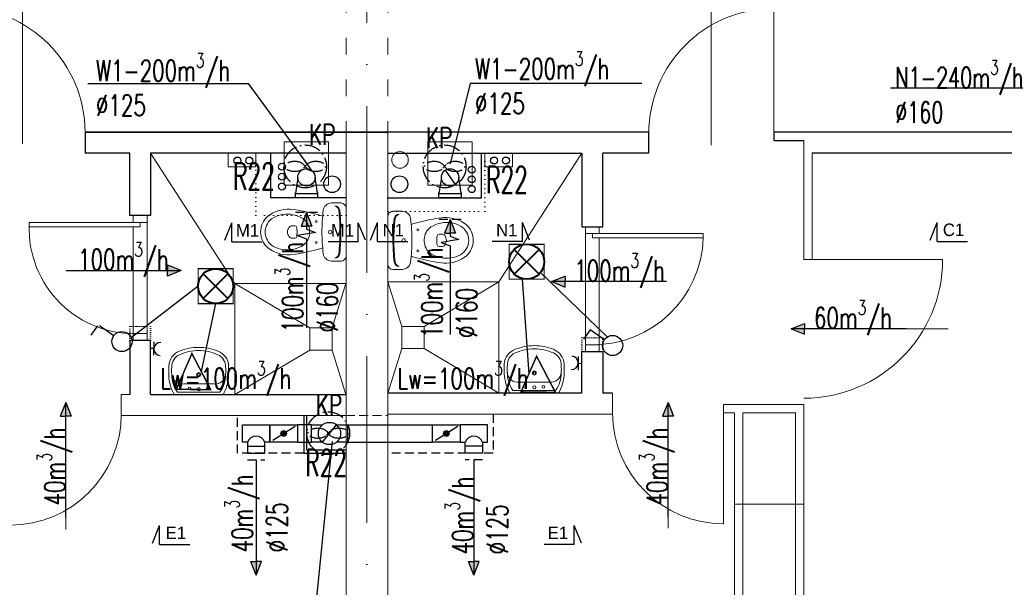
# Model space of a CAD drawing. Header units: millimetres. Extents: x -6513 to 30474, y -6915 to 65597.
# Tile 64 of 256: x -1902 to -1192, y 10007 to 10416. Entities that reach past the tile are written whole.
import ezdxf
from ezdxf.enums import TextEntityAlignment as Align

# ---------------------------------------------------------------- set-up
doc = ezdxf.new("R2010")
doc.units = ezdxf.units.MM
for name, pattern in [('ACAD_ISO03W100', [30, 12, -18]), ('ACAD_ISO10W100', [18, 12, -3, 0, -3]), ('DASHED', [19.05, 12.7, -6.35]), ('DOT', [6.35, 0, -6.35])]:
    doc.linetypes.add(name, pattern=pattern)
doc.layers.get('0').update_dxf_attribs({"color": 8})
for name, color, linetype in [('A200_General07', 8, 'Continuous'), ('A200_General08', 8, 'Continuous'), ('A270_text04', 8, 'Continuous'), ('A_obudowy', 8, 'Continuous'), ('DB_inst_pomocn', 8, 'Continuous')]:
    doc.layers.add(name, color=color, linetype=linetype)
for name, color, linetype, lineweight in [('A_cienka', 8, 'Continuous', 5), ('A_linia przekroj', 8, 'Continuous', 25), ('A_osie', 8, 'ACAD_ISO10W100', 5), ('A_przerywana', 8, 'ACAD_ISO03W100', 5), ('A_widok', 8, 'Continuous', 13), ('cieńkie', 8, 'Continuous', 9), ('DB-WM-nawiew-opis', 8, 'Continuous', 25), ('DB-WM-nawiew-opis-odnośnik', 8, 'Continuous', 30), ('DB-WM-wywiew-opis', 8, 'Continuous', 25), ('DB-WM-wywiew-opis-odnośnik', 8, 'Continuous', 30), ('DB_WM_nawiew', 8, 'Continuous', 30), ('DB_WM_wywiew', 8, 'Continuous', 30), ('DB_WM_ścianka nowa', 8, 'Continuous', 25), ('E_gniazda wtykowe', 1, 'Continuous', 30), ('E_oświetlenie', 1, 'Continuous', 30), ('E_technologia', 1, 'ACAD_ISO10W100', 30), ('noew ściany archwig', 8, 'Continuous', 9), ('snitarne archwig nowe', 8, 'Continuous', 9), ('Stolarka ARCHWIG', 8, 'Continuous', 5), ('widokowe ARCHWIG', 8, 'Continuous', 5), ('wyburzenia', 8, 'DOT', 20), ('Ściany ARCHWIG', 8, 'Continuous', 30)]:
    doc.layers.add(name, color=color, linetype=linetype, lineweight=lineweight)
doc.styles.add('BRH', font='txt')
doc.styles.add('SIMPLEXD', font='SIMPLEX.SHX', dxfattribs={"width": 0.6})
doc.styles.get("Standard").update_dxf_attribs({"font": 'txt.shx', "width": 0.9})

# ---------------------------------------------------------------- blocks, each defined once
blk = doc.blocks.new('drzwi schem')
at = {"color": 252}
blk.add_line((0, 0), (0, 1), dxfattribs=at)
at = {"color": 252, "ltscale": 10}
blk.add_line((0.5, -0.0928), (0.5, 1.0398), dxfattribs=at)
at = {"color": 252}
blk.add_arc((0, 0), 1, 0, 90, dxfattribs=at)
blk = doc.blocks.new('klop oli 2')
at = {"layer": 'snitarne archwig nowe', "color": 252}
for p, q in [((0, 17.18), (0, 0)), ((3.76, 20.94), (10.5, 20.94)), ((0, -17.18), (0, 0)), ((3.76, 0), (3.76, 1.04)), ((3.76, 0), (3.76, -1.04)), ((38.87, 4.52), (36.98, 4.52)), ((38.87, -4.52), (36.98, -4.52)), ((3.76, -20.94), (10.5, -20.94))]:
    blk.add_line(p, q, dxfattribs=at)
for centre, radius in [((21.65, 7.53), 0.706), ((11.48, 0), 1.27), ((11.48, 0), 1.27), ((21.65, -7.53), 0.706)]:
    blk.add_circle(centre, radius, dxfattribs=at)
for centre, radius, start, end in [((3.76, 17.18), 3.76, 90, 180), ((144.94, 0), 141.18, 173.72811, 180), ((144.94, 0), 140.52, 173.66945, 180), ((8.35, 15.01), 3.76, 90, 173.72811), ((9.02, 15.07), 3.76, 100.24284, 173.78586), ((10.5, 14.92), 6.02, 6.79305, 90), ((-114.73, 0), 132.14, 0, 6.79305), ((79.96, -215.17), 235.29, 101.57439, 105.54399), ((44.77, -39.84), 56.47, 94.3794, 102.29067), ((41.45, -7.98), 24.47, 51.28687, 92.30283), ((37.27, 0.66), 10.88, 117.40268, 173.75809), ((43.09, -10.57), 23.53, 101.61952, 117.40268), ((42.45, -7.44), 20.33, 60.88385, 101.61952), ((46.59, 0), 11.82, 0, 60.88385), ((46.59, 0), 15.06, 0, 47.56377), ((144.94, 0), 141.18, 180, 186.27189), ((144.94, 0), 140.52, 180, 186.33055), ((-114.73, 0), 132.14, 353.20695, 0), ((43.29, 0), 16.94, 173.75809, 180), ((43.29, 0), 16.94, 180, 186.24191), ((63.62, 0), 28.24, 173.35084, 180), ((63.62, 0), 28.24, 180, 186.64916), ((36.98, 3.11), 1.41, 90, 173.35084), ((38.87, 1.69), 2.82, 36.8699, 90), ((36.61, 0), 5.65, 0, 36.8699), ((36.61, 0), 5.65, 323.1301, 0), ((46.59, 0), 11.82, 299.11615, 0), ((46.59, 0), 15.06, 312.43623, 0), ((37.27, -0.66), 10.88, 186.24191, 242.59732), ((36.98, -3.11), 1.41, 186.64916, 270), ((38.87, -1.69), 2.82, 270, 323.1301), ((79.96, 215.17), 235.29, 254.45601, 258.42561), ((43.09, 10.57), 23.53, 242.59732, 258.38048), ((42.45, 7.44), 20.33, 258.38048, 299.11615), ((41.45, 7.98), 24.47, 267.69717, 308.71313), ((3.76, -17.18), 3.76, 180, 270), ((8.35, -15.01), 3.76, 186.27189, 270), ((9.02, -15.07), 3.76, 186.21414, 259.75716), ((10.5, -14.92), 6.02, 270, 353.20695), ((44.77, 39.84), 56.47, 257.70933, 265.6206)]:
    blk.add_arc(centre, radius, start, end, dxfattribs=at)
blk = doc.blocks.new('umywalka oli2')
at = {"layer": 'snitarne archwig nowe', "color": 252}
for p, q in [((20.94, 21.61), (13.75, 21.61)), ((0, 17.55), (0, 0)), ((1.97, 15.36), (1.97, 0)), ((7.88, 0.01), (7.88, 10.82)), ((0, 0), (0, -17.55)), ((1.97, 0), (1.97, -15.36)), ((7.88, -10.8), (7.88, 0.01)), ((13.75, -21.61), (20.94, -21.61))]:
    blk.add_line(p, q, dxfattribs=at)
for centre, radius in [((4.5, 6.61), 0.994), ((4.1, 0.01), 1.11), ((14.5, 0.01), 1.48), ((14.5, 0.01), 0.946), ((4.5, -6.61), 0.994)]:
    blk.add_circle(centre, radius, dxfattribs=at)
for centre, radius, start, end in [((15.57, -9.87), 31.53, 93.3155, 119.59315), ((20.18, 9.48), 12.16, 20.9395, 86.42872), ((14.19, -1.15), 20.54, 88.58475, 126.50084), ((15.27, 11.96), 7.48, 91.70233, 188.82916), ((17.34, -1.9), 21.45, 82.90633, 97.09367), ((20.43, 10.2), 9.2, 23.19859, 92.74682), ((-1.18, -0.01), 33.1, 360, 24.69875), ((-3.23, -0.01), 37.42, 360, 21.68962), ((-1.18, 0.01), 33.1, 335.30125, 0), ((-3.23, 0.01), 37.42, 338.31038, 0), ((15.27, -11.95), 7.48, 171.17084, 268.29767), ((20.43, -10.2), 9.2, 267.25318, 336.80141), ((20.18, -9.48), 12.16, 273.57128, 339.0605), ((15.57, 9.87), 31.53, 240.40685, 266.6845), ((14.19, 1.15), 20.54, 233.49916, 271.41525), ((17.34, 1.9), 21.45, 262.90633, 277.09367)]:
    blk.add_arc(centre, radius, start, end, dxfattribs=at)
blk = doc.blocks.new('A$C2355049C')
at = {"layer": 'DB-WM-nawiew-opis-odnośnik'}
h = blk.add_hatch(color=256, dxfattribs=at)
h.paths.add_polyline_path([(0, -9.82), (3.94, -9.82), (0, 0)])
h.paths.add_polyline_path([(0, 0), (-3.94, -9.82), (0, -9.82)])
at = {"layer": 'DB-WM-nawiew-opis-odnośnik', "flags": 128}
for points in [[(0, 0), (-3.94, -9.82), (0, -9.82)], [(0, -82.94), (0, 0)], [(0, 0), (3.94, -9.82), (0, -9.82)]]:
    blk.add_lwpolyline(points, dxfattribs=at)
blk = doc.blocks.new('A$C620C4C60')
at = {"layer": 'DB-WM-wywiew-opis-odnośnik'}
h = blk.add_hatch(color=256, dxfattribs=at)
h.paths.add_polyline_path([(0, 0), (9.82, 3.94), (9.82, 0)])
h.paths.add_polyline_path([(9.82, 0), (9.82, -3.94), (0, 0)])
at = {"layer": 'DB-WM-wywiew-opis-odnośnik', "flags": 128}
for points in [[(0, 0), (9.82, 3.94), (9.82, 0)], [(0, 0), (12.06, 0)], [(0, 0), (9.82, -3.94), (9.82, 0)], [(12.06, 0), (14.37, -6.46), (16.61, 6.4), (18.93, 0)], [(18.93, 0), (82.94, 0)]]:
    blk.add_lwpolyline(points, dxfattribs=at)
blk = doc.blocks.new('Sect Mk right')
at = {"layer": 'A200_General07', "color": 1}
for p, q in [((0.29, 7.48), (3.92, 6.01)), ((0, 6.01), (0, -0.21)), ((0, 6.01), (3.92, 6.01))]:
    blk.add_line(p, q, dxfattribs=at)
at = {"layer": 'A270_text04', "color": 0, "style": 'BRH'}
blk.add_attdef('-', text='', height=4.51, dxfattribs=at).set_placement((1.77, 1.49), align=Align.MIDDLE)
blk = doc.blocks.new('gw1')
at = {"layer": 'E_gniazda wtykowe'}
for p, q in [((99083.82, 55839.28), (99080.13, 55839.28)), ((99083.83, 55833.13), (99083.83, 55845.45))]:
    blk.add_line(p, q, dxfattribs=at)
blk.add_arc((99089.81, 55839.05), 6.04, 87.79577, 267.79577, dxfattribs=at)
blk = doc.blocks.new('raster')
at = {"layer": 'E_oświetlenie', "lineweight": 40}
for p, q in [((-21.2, 21.2), (21.2, -21.2)), ((21.2, 21.2), (-21.2, -21.2))]:
    blk.add_line(p, q, dxfattribs=at)
at = {"layer": 'E_oświetlenie', "const_width": 2}
blk.add_lwpolyline([(-30, -30), (30, -30), (30, 30), (-30, 30)], close=True, dxfattribs=at)
at = {"layer": 'E_oświetlenie', "lineweight": 40}
blk.add_circle((0, 0), 30, dxfattribs=at)

msp = doc.modelspace()

# ---------------------------------------------------------------- hatches: boundary and pattern name
at = {"layer": 'DB_WM_nawiew'}
h = msp.add_hatch(color=256, dxfattribs=at)
edge = h.paths.add_edge_path()
edge.add_arc((-1711.446, 10118.092), 2, 0, 360)
h = msp.add_hatch(color=256, dxfattribs=at)
edge = h.paths.add_edge_path()
edge.add_arc((-1594.235, 10118.092), 2, 0, 360)

# ---------------------------------------------------------------- linework, layer by layer
at = {"layer": 'A_cienka'}
msp.add_line((-1336.446, 10067.23), (-1386.446, 10067.23), dxfattribs=at)
at = {"layer": 'A_linia przekroj'}
for p, q in [((-1854.661, 10335.092), (-1636.446, 10335.092)), ((-1854.661, 10335.092), (-1854.661, 10320.092)), ((-1448.216, 10335.092), (-1854.661, 10335.092)), ((-1448.216, 10320.092), (-1448.216, 10335.092)), ((-1066.446, 10335.092), (-1358.232, 10335.092)), ((-1358.232, 10335.092), (-1358.232, 10329.092)), ((-1358.232, 10329.092), (-1336.446, 10329.092)), ((-1822.446, 10320.092), (-1854.661, 10320.092)), ((-1448.216, 10320.092), (-1481.446, 10320.092)), ((-1096.446, 10320.092), (-1330.446, 10320.092)), ((-1474.353, 10147.092), (-1481.446, 10147.092))]:
    msp.add_line(p, q, dxfattribs=at)
at = {"layer": 'A_obudowy', "linetype": 'ByBlock'}
for p, q in [((-1697.052, 10131.092), (-1697.052, 10103.892)), ((-1695.052, 10131.092), (-1695.052, 10106.392)), ((-1697.052, 10103.892), (-1666.446, 10103.892)), ((-1695.052, 10106.392), (-1666.446, 10106.392))]:
    msp.add_line(p, q, dxfattribs=at)
at = {"layer": 'A_obudowy', "linetype": 'DASHED', "ltscale": 0.5}
for points in [[(-1697.052, 10103.892), (-1744.752, 10103.892), (-1744.752, 10131.092)], [(-1560.535, 10132.092), (-1560.535, 10103.892), (-1636.446, 10103.892)]]:
    msp.add_lwpolyline(points, dxfattribs=at)
at = {"layer": 'A_osie', "ltscale": 10}
msp.add_line((-1651.446, 9693.649), (-1651.446, 11445.708), dxfattribs=at)
at = {"layer": 'A_przerywana'}
for p, q in [((-1666.446, 10523.092), (-1666.446, 10335.092)), ((-1636.446, 10523.092), (-1636.446, 10335.092))]:
    msp.add_line(p, q, dxfattribs=at)
at = {"layer": 'A_przerywana', "color": 252}
for p, q in [((-1666.446, 10523.092), (-1666.446, 10335.092)), ((-1666.446, 10523.092), (-1666.446, 10335.092)), ((-1636.446, 10523.092), (-1636.446, 10335.092)), ((-1636.446, 10523.092), (-1636.446, 10335.092))]:
    msp.add_line(p, q, dxfattribs=at)
at = {"layer": 'A_przerywana', "linetype": 'DASHED', "ltscale": 0.5}
msp.add_line((-1666.453, 10131.092), (-1636.446, 10131.092), dxfattribs=at)
at = {"layer": 'A_widok', "ltscale": 5}
for p, q in [((-1666.446, 10335.092), (-1666.446, 10066.305)), ((-1636.446, 10335.092), (-1636.446, 10066.557)), ((-1336.446, 10329.092), (-1336.446, 10243.518)), ((-1330.446, 10320.092), (-1330.446, 10243.518)), ((-1336.446, 10243.518), (-1330.446, 10243.518)), ((-1666.446, 9709.092), (-1666.446, 10215.092)), ((-1636.446, 9709.092), (-1636.446, 10215.092)), ((-1828.546, 10131.092), (-1828.54, 10146.092)), ((-1828.54, 10146.092), (-1822.446, 10146.092)), ((-1474.353, 10132.092), (-1474.353, 10147.092)), ((-1336.446, 10138.934), (-1394.353, 10138.934)), ((-1394.353, 10138.934), (-1394.353, 10132.934)), ((-1336.446, 9733.934), (-1336.446, 10138.934)), ((-1828.546, 10131.092), (-1666.453, 10131.092)), ((-1474.353, 10132.092), (-1636.446, 10132.092)), ((-1386.446, 10132.934), (-1394.353, 10132.934)), ((-1386.446, 9733.934), (-1386.446, 10132.934)), ((-1380.446, 9733.934), (-1380.446, 10132.934)), ((-1342.446, 10132.934), (-1380.446, 10132.934)), ((-1342.446, 9733.934), (-1342.446, 10132.934))]:
    msp.add_line(p, q, dxfattribs=at)
at = {"layer": 'cieńkie'}
for p, q in [((-1711.033, 10297.092), (-1711.033, 10328.092)), ((-1711.033, 10328.092), (-1679.033, 10328.092)), ((-1708.533, 10328.092), (-1681.533, 10328.092)), ((-1679.033, 10328.092), (-1679.033, 10297.092)), ((-1679.033, 10328.092), (-1679.033, 10297.092)), ((-1607.541, 10297.092), (-1607.541, 10328.092)), ((-1607.541, 10328.092), (-1575.541, 10328.092)), ((-1605.041, 10328.092), (-1578.041, 10328.092)), ((-1575.541, 10328.092), (-1575.541, 10297.092)), ((-1679.033, 10297.092), (-1679.033, 10311.092)), ((-1679.033, 10297.092), (-1679.033, 10311.092)), ((-1575.541, 10297.092), (-1575.541, 10311.092)), ((-1711.033, 10297.092), (-1697.033, 10297.092)), ((-1679.033, 10297.092), (-1711.033, 10297.092)), ((-1679.033, 10297.092), (-1711.033, 10297.092)), ((-1702.033, 10297.092), (-1688.033, 10297.092)), ((-1702.033, 10297.092), (-1688.033, 10297.092)), ((-1607.541, 10297.092), (-1593.541, 10297.092)), ((-1575.541, 10297.092), (-1607.541, 10297.092)), ((-1575.541, 10297.092), (-1607.541, 10297.092)), ((-1598.541, 10297.092), (-1584.541, 10297.092)), ((-1598.541, 10297.092), (-1584.541, 10297.092))]:
    msp.add_line(p, q, dxfattribs=at)
msp.add_circle((-1627.605, 10315.159), 6, dxfattribs=at)
at = {"layer": 'DB-WM-nawiew-opis'}
for points in [[(-1273.988, 10367.157), (-1119.295, 10367.157), (-1113.518, 10312.466)], [(-1843.988, 9983.121), (-1689.295, 9983.121), (-1676.363, 10112.251)]]:
    msp.add_lwpolyline(points, dxfattribs=at)
at = {"layer": 'DB-WM-wywiew-opis'}
for points in [[(-1852.674, 10370.344), (-1737.126, 10370.344), (-1694.878, 10312.464)], [(-1453.292, 10370.344), (-1576.99, 10370.344), (-1591.385, 10312.464)]]:
    msp.add_lwpolyline(points, dxfattribs=at)
at = {"layer": 'DB_inst_pomocn'}
for centre, radius in [((-1712.741, 10310.238), 2.5), ((-1575.852, 10308.134), 2.5), ((-1712.741, 10303.067), 2.5), ((-1676.575, 10297.706), 6), ((-1628.069, 10297.706), 6), ((-1575.852, 10301.155), 2.5), ((-1575.852, 10301.149), 2.5), ((-1712.741, 10296.011), 2.5), ((-1575.852, 10294.099), 2.5)]:
    msp.add_circle(centre, radius, dxfattribs=at)
at = {"layer": 'DB_WM_nawiew'}
for points in [[(-1741.146, 10124.342), (-1721.446, 10124.342), (-1721.446, 10111.842), (-1725.046, 10111.842)], [(-1737.546, 10111.842), (-1741.146, 10111.842), (-1741.146, 10124.342)], [(-1701.446, 10111.842), (-1721.446, 10111.842), (-1721.446, 10124.342), (-1701.446, 10124.342)], [(-1703.218, 10123.235), (-1719.339, 10113.159)], [(-1691.446, 10124.342), (-1701.446, 10124.342), (-1701.446, 10111.842), (-1691.446, 10111.842)], [(-1683.44, 10111.842), (-1691.446, 10111.842), (-1691.446, 10124.342)], [(-1691.446, 10124.342), (-1683.44, 10124.342)], [(-1683.44, 10111.842), (-1673.453, 10124.342)], [(-1673.453, 10124.342), (-1665.446, 10124.342), (-1665.446, 10111.842), (-1673.453, 10111.842)], [(-1665.446, 10124.342), (-1604.235, 10124.342)], [(-1584.235, 10111.842), (-1604.235, 10111.842), (-1604.235, 10124.342), (-1584.235, 10124.342)], [(-1586.006, 10123.235), (-1602.128, 10113.159)], [(-1564.535, 10124.342), (-1584.235, 10124.342), (-1584.235, 10111.842), (-1580.635, 10111.842)], [(-1568.135, 10111.842), (-1564.535, 10111.842), (-1564.535, 10124.342)], [(-1737.546, 10111.842), (-1737.546, 10109.092), (-1725.046, 10109.092), (-1725.046, 10111.842)], [(-1737.546, 10109.092), (-1737.546, 10103.892), (-1725.046, 10103.892), (-1725.046, 10109.092)], [(-1665.446, 10111.842), (-1604.235, 10111.842)], [(-1568.135, 10111.842), (-1568.135, 10109.092), (-1580.635, 10109.092), (-1580.635, 10111.842)], [(-1568.135, 10109.092), (-1568.135, 10103.892), (-1580.635, 10103.892), (-1580.635, 10109.092)]]:
    msp.add_lwpolyline(points, dxfattribs=at)
at = {"layer": 'DB_WM_nawiew', "linetype": 'DASHED', "ltscale": 0.5}
for points in [[(-1737.546, 10099.092), (-1725.046, 10099.092)], [(-1568.135, 10099.092), (-1580.635, 10099.092)]]:
    msp.add_lwpolyline(points, dxfattribs=at)
at = {"layer": 'DB_WM_nawiew'}
for centre in [(-1711.446, 10118.092), (-1594.235, 10118.092)]:
    msp.add_circle(centre, 2, dxfattribs=at)
for centre in [(-1731.296, 10109.612), (-1574.385, 10109.612)]:
    msp.add_arc(centre, 6.636, 19.636833, 160.363167, dxfattribs=at)
at = {"layer": 'DB_WM_wywiew'}
for points in [[(-1698.623, 10317.708), (-1691.443, 10307.476)], [(-1595.131, 10307.708), (-1587.951, 10297.476)], [(-1701.283, 10302.592), (-1703.033, 10291.092), (-1687.033, 10291.092), (-1688.783, 10302.592)], [(-1597.791, 10302.592), (-1599.541, 10291.092), (-1583.541, 10291.092), (-1585.291, 10302.592)], [(-1687.033, 10291.792), (-1687.033, 10287.792), (-1703.033, 10287.792), (-1703.033, 10291.792)], [(-1583.541, 10291.792), (-1583.541, 10287.792), (-1599.541, 10287.792), (-1599.541, 10291.792)]]:
    msp.add_lwpolyline(points, dxfattribs=at)
at = {"layer": 'DB_WM_wywiew', "linetype": 'DASHED', "ltscale": 0.5}
for points in [[(-1687.033, 10277.248), (-1703.033, 10277.248)], [(-1583.541, 10272.248), (-1599.541, 10272.248)]]:
    msp.add_lwpolyline(points, dxfattribs=at)
at = {"layer": 'DB_WM_wywiew', "color": 1}
for centre in [(-1695.033, 10302.592), (-1591.541, 10302.592)]:
    msp.add_circle(centre, 6.25, dxfattribs=at)
at = {"layer": 'DB_WM_wywiew', "color": 240}
msp.add_circle((-1678.446, 10118.092), 8, dxfattribs=at)
at = {"layer": 'DB_WM_ścianka nowa'}
for points in [[(-1666.758, 10287.792), (-1720.758, 10287.792), (-1720.758, 10320.348)], [(-1636.758, 10287.792), (-1568.758, 10287.792), (-1568.758, 10320.348)]]:
    msp.add_lwpolyline(points, dxfattribs=at)
at = {"layer": 'E_oświetlenie'}
for p, q in [((-1539.631, 10229.228), (-1534.762, 10160.952)), ((-1526.698, 10234.51), (-1478.23, 10187.627)), ((-1773.115, 10224.236), (-1821.299, 10186.974)), ((-1760.515, 10211.636), (-1770.843, 10162.663)), ((-1845.695, 10195.603), (-1850.396, 10188.827)), ((-1834.01, 10188.463), (-1844.302, 10195.603)), ((-1490.573, 10192.792), (-1495.274, 10186.016)), ((-1480.281, 10185.652), (-1490.573, 10192.792)), ((-1777.613, 10175.689), (-1788.856, 10149.992)), ((-1777.613, 10175.689), (-1764.073, 10149.636)), ((-1529.141, 10173.801), (-1540.384, 10148.104)), ((-1529.141, 10173.801), (-1515.601, 10147.748)), ((-1788.856, 10149.992), (-1764.073, 10149.636)), ((-1540.384, 10148.104), (-1515.601, 10147.748))]:
    msp.add_line(p, q, dxfattribs=at)
at = {"layer": 'E_oświetlenie', "const_width": 1.05}
for points in [[(-1764.073, 10149.636), (-1777.613, 10175.689), (-1788.856, 10149.992)], [(-1515.601, 10147.748), (-1529.141, 10173.801), (-1540.384, 10148.104)]]:
    msp.add_lwpolyline(points, close=True, dxfattribs=at)
at = {"layer": 'E_oświetlenie'}
for centre in [(-1828.052, 10184.329), (-1474.322, 10181.518)]:
    msp.add_circle(centre, 7.252, dxfattribs=at)
at = {"layer": 'E_technologia'}
for p, q in [((-1697.17, 10311.903), (-1694.765, 10309.124)), ((-1694.765, 10311.903), (-1697.17, 10309.124)), ((-1596.643, 10311.903), (-1594.239, 10309.124)), ((-1594.239, 10311.903), (-1596.643, 10309.124)), ((-1680.579, 10119.721), (-1678.175, 10116.942)), ((-1678.175, 10119.721), (-1680.579, 10116.942))]:
    msp.add_line(p, q, dxfattribs=at)
for centre in [(-1695.967, 10310.514), (-1595.441, 10310.514), (-1679.377, 10118.331)]:
    msp.add_circle(centre, 15.427, dxfattribs=at)
for centre, start_param, end_param in [((-1703.594, 10310.514), 3.5498657, 9.0165049), ((-1688.341, 10310.514), 0.408273, 5.8749123), ((-1603.068, 10310.514), 3.5498657, 9.0165049), ((-1587.814, 10310.514), 0.408273, 5.8749123), ((-1687.004, 10118.331), 3.5498657, 9.0165049), ((-1671.75, 10118.331), 0.408273, 5.8749123)]:
    msp.add_ellipse(centre, major_axis=(-7, 0), ratio=0.5, start_param=start_param, end_param=end_param, dxfattribs=at)
at = {"layer": 'snitarne archwig nowe'}
msp.add_line((-1746.603, 10226.248), (-1807.446, 10320.092), dxfattribs=at)
for points in [[(-1556.29, 10227.248), (-1496.446, 10320.092)], [(-1746.603, 10146.092), (-1746.603, 10226.248), (-1666.446, 10226.248)], [(-1692.603, 10194.248), (-1746.603, 10226.248)], [(-1676.603, 10194.248), (-1666.603, 10226.248)], [(-1636.446, 10227.248), (-1556.29, 10227.248), (-1556.29, 10147.092)], [(-1626.29, 10195.248), (-1636.29, 10227.248)], [(-1610.29, 10195.248), (-1556.29, 10227.248)], [(-1626.29, 10179.248), (-1636.29, 10147.248)], [(-1610.29, 10179.248), (-1556.29, 10147.248)], [(-1692.603, 10178.248), (-1746.603, 10146.248)], [(-1676.603, 10178.248), (-1666.603, 10146.248)]]:
    msp.add_lwpolyline(points, dxfattribs=at)
for points in [[(-1676.603, 10194.248), (-1692.603, 10194.248), (-1692.603, 10178.248), (-1676.603, 10178.248)], [(-1626.29, 10179.248), (-1610.29, 10179.248), (-1610.29, 10195.248), (-1626.29, 10195.248)]]:
    msp.add_lwpolyline(points, close=True, dxfattribs=at)
at = {"layer": 'Stolarka ARCHWIG'}
for p, q in [((-1814.946, 10270.092), (-1894.946, 10270.092)), ((-1894.946, 10267.092), (-1894.946, 10270.092)), ((-1894.946, 10267.092), (-1814.946, 10267.092)), ((-1814.946, 10267.092), (-1814.946, 10270.092)), ((-1488.946, 10259.092), (-1488.946, 10262.092)), ((-1488.946, 10259.092), (-1488.946, 10262.092)), ((-1488.946, 10262.092), (-1408.946, 10262.092)), ((-1408.946, 10259.092), (-1488.946, 10259.092)), ((-1408.946, 10262.092), (-1408.946, 10259.092))]:
    msp.add_line(p, q, dxfattribs=at)
for points in [[(-1814.946, 10275.092), (-1809.946, 10275.092), (-1809.946, 10270.092), (-1819.946, 10270.092), (-1819.946, 10275.092), (-1812.446, 10275.092)], [(-1819.946, 10267.092), (-1819.946, 10189.984)], [(-1809.946, 10190.092), (-1809.946, 10270.092)], [(-1488.946, 10267.092), (-1493.946, 10267.092), (-1493.946, 10262.092), (-1483.946, 10262.092), (-1483.946, 10267.092), (-1491.446, 10267.092)], [(-1488.946, 10267.092), (-1493.946, 10267.092), (-1493.946, 10262.092), (-1483.946, 10262.092), (-1483.946, 10267.092), (-1491.446, 10267.092)], [(-1493.946, 10181.975), (-1493.946, 10261.975)], [(-1483.946, 10258.975), (-1483.946, 10181.975)], [(-1814.946, 10190.092), (-1809.946, 10190.092), (-1809.946, 10185.092), (-1819.946, 10185.092), (-1819.946, 10190.092), (-1812.446, 10190.092)], [(-1814.946, 10190.092), (-1809.946, 10190.092), (-1809.946, 10185.092), (-1819.946, 10185.092), (-1819.946, 10190.092), (-1812.446, 10190.092)], [(-1488.946, 10182.092), (-1493.946, 10182.092), (-1493.946, 10177.092), (-1483.946, 10177.092), (-1483.946, 10182.092), (-1491.446, 10182.092)]]:
    msp.add_lwpolyline(points, dxfattribs=at)
for centre, radius, start, end in [((-1819.09, 10265.884), 75.905, 177.955304, 273.129127), ((-1488.292, 10261.471), 79.382, 269.527921, 358.282698)]:
    msp.add_arc(centre, radius, start, end, dxfattribs=at)
at = {"layer": 'widokowe ARCHWIG'}
for p, q in [((-1731.446, 10320.092), (-1751.446, 10320.092)), ((-1751.446, 10320.092), (-1751.446, 10310.092)), ((-1731.446, 10310.092), (-1731.446, 10320.092)), ((-1546.446, 10320.092), (-1566.446, 10320.092)), ((-1566.446, 10320.092), (-1566.446, 10310.092)), ((-1546.446, 10310.092), (-1546.446, 10320.092)), ((-1751.446, 10310.092), (-1731.446, 10310.092)), ((-1566.446, 10310.092), (-1546.446, 10310.092))]:
    msp.add_line(p, q, dxfattribs=at)
at = {"layer": 'wyburzenia', "ltscale": 0.5}
for p, q in [((-1731.446, 10275.092), (-1731.446, 10320.092)), ((-1566.446, 10278.092), (-1566.446, 10320.092)), ((-1636.446, 10278.092), (-1566.446, 10278.092)), ((-1636.446, 10278.092), (-1619.446, 10278.092)), ((-1666.446, 10275.092), (-1731.446, 10275.092))]:
    msp.add_line(p, q, dxfattribs=at)
at = {"layer": 'wyburzenia', "ltscale": 0.2}
for points in [[(-1822.446, 10195.092), (-1807.446, 10195.092), (-1807.446, 10185.092), (-1822.446, 10185.092)], [(-1496.446, 10187.092), (-1481.446, 10187.092), (-1481.446, 10177.092), (-1496.446, 10177.092)]]:
    msp.add_lwpolyline(points, close=True, dxfattribs=at)
at = {"layer": 'Ściany ARCHWIG'}
for p, q in [((-1822.446, 10275.092), (-1822.446, 10320.092)), ((-1807.446, 10320.092), (-1807.446, 10275.092)), ((-1666.446, 10320.092), (-1807.446, 10320.092)), ((-1636.446, 10320.092), (-1496.446, 10320.092)), ((-1496.446, 10320.092), (-1496.446, 10267.092)), ((-1481.446, 10267.092), (-1481.446, 10320.092)), ((-1807.446, 10275.092), (-1822.446, 10275.092)), ((-1807.446, 10275.092), (-1822.446, 10275.092)), ((-1807.446, 10275.092), (-1822.446, 10275.092)), ((-1496.446, 10267.092), (-1481.446, 10267.092)), ((-1496.446, 10267.092), (-1481.446, 10267.092)), ((-1496.446, 10267.092), (-1481.446, 10267.092)), ((-1807.446, 10185.092), (-1822.446, 10185.092)), ((-1822.446, 10185.092), (-1822.446, 10146.092)), ((-1807.446, 10185.092), (-1822.446, 10185.092)), ((-1807.446, 10146.092), (-1807.446, 10185.092)), ((-1496.446, 10177.092), (-1481.446, 10177.092)), ((-1496.446, 10147.092), (-1496.446, 10177.092)), ((-1496.446, 10177.092), (-1481.446, 10177.092)), ((-1481.446, 10177.092), (-1481.446, 10147.092)), ((-1807.446, 10146.092), (-1666.446, 10146.092)), ((-1496.446, 10147.092), (-1636.446, 10147.092))]:
    msp.add_line(p, q, dxfattribs=at)
for centre in [(-1744.794, 10314.755), (-1736.277, 10314.755), (-1559.794, 10314.755), (-1551.277, 10314.755)]:
    msp.add_circle(centre, 2.5, dxfattribs=at)

# ---------------------------------------------------------------- block references
at = {"layer": 'A200_General08'}
ref = msp.add_blockref('Sect Mk right', (-1727.762, 10256.257), dxfattribs=dict(at, xscale=3.5, yscale=3.5, zscale=3.5, rotation=90.00000000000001))
ref.add_attrib('-', 'M1', dxfattribs={"layer": 'A270_text04', "color": 7, "height": 9, "style": 'BRH'}).set_placement((-1737.498, 10264.493), align=Align.MIDDLE)
ref = msp.add_blockref('Sect Mk right', (-1678.763, 10256.257), dxfattribs=dict(at, xscale=-3.5, yscale=3.5, zscale=3.5, rotation=270))
ref.add_attrib('-', 'M1', dxfattribs={"layer": 'A270_text04', "color": 7, "height": 9, "style": 'BRH'}).set_placement((-1669.028, 10264.493), align=Align.MIDDLE)
ref = msp.add_blockref('Sect Mk right', (-1622.706, 10256.34), dxfattribs=dict(at, xscale=3.5, yscale=3.5, zscale=3.5, rotation=90.00000000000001))
ref.add_attrib('-', 'N1', dxfattribs={"layer": 'A270_text04', "color": 7, "height": 9, "style": 'BRH'}).set_placement((-1632.441, 10264.575), align=Align.MIDDLE)
ref = msp.add_blockref('Sect Mk right', (-1560.376, 10256.34), dxfattribs=dict(at, xscale=-3.5, yscale=3.5, zscale=3.5, rotation=270))
ref.add_attrib('-', 'N1', dxfattribs={"layer": 'A270_text04', "color": 7, "height": 9, "style": 'BRH'}).set_placement((-1550.64, 10264.575), align=Align.MIDDLE)
ref = msp.add_blockref('Sect Mk right', (-1219.263, 10256.43), dxfattribs=dict(at, xscale=3.5, yscale=3.5, zscale=3.5, rotation=90))
ref.add_attrib('-', 'C1', dxfattribs={"layer": 'A270_text04', "color": 7, "height": 9, "style": 'BRH'}).set_placement((-1228.568, 10264.846), align=Align.MIDDLE)
ref = msp.add_blockref('Sect Mk right', (-1779.838, 10038.118), dxfattribs=dict(at, xscale=3.5, yscale=3.5, zscale=3.5, rotation=90))
ref.add_attrib('-', 'E1', dxfattribs={"layer": 'A270_text04', "color": 7, "height": 9, "style": 'BRH'}).set_placement((-1789.143, 10046.534), align=Align.MIDDLE)
ref = msp.add_blockref('Sect Mk right', (-1523.055, 10038.118), dxfattribs=dict(at, xscale=-3.5, yscale=3.5, zscale=3.5, rotation=270))
ref.add_attrib('-', 'E1', dxfattribs={"layer": 'A270_text04', "color": 7, "height": 9, "style": 'BRH'}).set_placement((-1513.75, 10046.534), align=Align.MIDDLE)
at = {"layer": 'A_cienka'}
for p, xscale, yscale, zscale, rotation in [((-1336.446, 10243.518), 100, 100, 100, 270), ((-1908.54, 10132.092), -80, 80, 80, 180), ((-1394.353, 10133.092), 80, 80, 80, 180)]:
    msp.add_blockref('drzwi schem', p, dxfattribs=dict(at, xscale=xscale, yscale=yscale, zscale=zscale, rotation=rotation))
at = {"layer": 'A_widok', "ltscale": 5, "xscale": 90, "yscale": 90, "zscale": 90}
msp.add_blockref('drzwi schem', (-1944.661, 10335.092), dxfattribs=at)
at = {"layer": 'A_widok', "ltscale": 5, "xscale": -90, "yscale": 90, "zscale": 90, "rotation": 359.9999999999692}
msp.add_blockref('drzwi schem', (-1358.232, 10334.249), dxfattribs=at)
at = {"layer": 'DB_WM_nawiew', "xscale": -1}
for p, rotation in [((-1785.43, 10235.499), 270), ((-1574.385, 10016.156), 180)]:
    msp.add_blockref('A$C2355049C', p, dxfattribs=dict(at, rotation=rotation))
at = {"layer": 'DB_WM_nawiew'}
for p, rotation in [((-1518.463, 10227.499), 90), ((-1345.725, 10193.518), 90), ((-1731.296, 10016.156), 180)]:
    msp.add_blockref('A$C2355049C', p, dxfattribs=dict(at, rotation=rotation))
at = {"layer": 'DB_WM_nawiew', "xscale": -1}
for p in [(-1868.54, 10140.515), (-1434.353, 10140.515)]:
    msp.add_blockref('A$C2355049C', p, dxfattribs=at)
at = {"layer": 'DB_WM_wywiew', "xscale": -1, "rotation": 90}
for p in [(-1695.033, 10277.248), (-1591.541, 10272.248)]:
    msp.add_blockref('A$C620C4C60', p, dxfattribs=at)
at = {"layer": 'E_oświetlenie', "lineweight": 40, "xscale": 0.4199999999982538, "yscale": 0.4200000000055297, "zscale": 0.4199999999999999, "rotation": 180}
for p in [(-1536.301, 10241.828), (-1760.515, 10224.236)]:
    msp.add_blockref('raster', p, dxfattribs=at)
at = {"layer": 'E_oświetlenie', "zscale": 0.7874999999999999}
for p, xscale, yscale, rotation in [((-80765.051, -32098.63), 0.7875000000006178, 0.7874999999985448, 358.7624398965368), ((77460.862, 52446.617), 0.7875000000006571, 0.7875000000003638, 178.7624398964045)]:
    msp.add_blockref('gw1', p, dxfattribs=dict(at, xscale=xscale, yscale=yscale, rotation=rotation))
at = {"layer": 'noew ściany archwig', "xscale": -1, "rotation": 270}
for p in [(-1772.738, 10145.955), (-1530.831, 10147.216)]:
    msp.add_blockref('umywalka oli2', p, dxfattribs=at)
at = {"layer": 'snitarne archwig nowe', "xscale": -1}
msp.add_blockref('klop oli 2', (-1666.446, 10263.248), dxfattribs=at)
at = {"layer": 'snitarne archwig nowe'}
msp.add_blockref('klop oli 2', (-1636.446, 10257.248), dxfattribs=at)

# ---------------------------------------------------------------- texts
at = {"layer": 'DB-WM-nawiew-opis', "char_height": 15, "width": 37.14159, "attachment_point": 1}
for s, insert in [('\\A1;{\\Fsimplex|c238;\\W0.7;N1-240m\\H0.7x;\\S3^ ;\\H1.4286x;/h\\P%%C160}', (-1270.649, 10387.091)), ('\\A1;{\\Fsimplex|c238;\\W0.7;100m\\H0.7x;\\S3^ ;\\H1.4286x;/h}', (-1859.685, 10256.03)), ('\\A1;{\\Fsimplex|c238;\\W0.7;100m\\H0.7x;\\S3^ ;\\H1.4286x;/h}', (-1501.968, 10248.03)), ('\\A1;{\\Fsimplex|c238;\\W0.7;60m\\H0.7x;\\S3^ ;\\H1.4286x;/h}', (-1329.23, 10214.05))]:
    msp.add_mtext(s, dxfattribs=dict(at, insert=insert))
at = {"layer": 'DB-WM-nawiew-opis', "char_height": 15, "width": 37.14159, "attachment_point": 1, "rotation": 90}
for s, insert in [('\\A1;{\\Fsimplex|c238;\\W0.7;40m\\H0.7x;\\S3^ ;\\H1.4286x;/h}', (-1889.071, 10066.259)), ('\\A1;{\\Fsimplex|c238;\\W0.7;40m\\H0.7x;\\S3^ ;\\H1.4286x;/h}', (-1454.885, 10066.259)), ('\\A1;{\\Fsimplex|c238;\\W0.7;40m\\H0.7x;\\S3^ ;\\H1.4286x;/h\\P%%C125}', (-1753.878, 10032.501)), ('\\A1;{\\Fsimplex|c238;\\W0.7;40m\\H0.7x;\\S3^ ;\\H1.4286x;/h\\P%%C125}', (-1595.005, 10031.009))]:
    msp.add_mtext(s, dxfattribs=dict(at, insert=insert))
at = {"layer": 'DB-WM-wywiew-opis', "char_height": 15, "width": 37.14159, "attachment_point": 1}
for s, insert in [('\\A1;{\\Fsimplex|c238;\\W0.7;W1-200m\\H0.7x;\\S3^ ;\\H1.4286x;/h\\P%%C125}', (-1846.8, 10392.123)), ('\\A1;{\\Fsimplex|c238;\\W0.7;W1-200m\\H0.7x;\\S3^ ;\\H1.4286x;/h\\P%%C125}', (-1573.552, 10393.391)), ('\\A1;{\\Fsimplex|c238;\\W0.7;Lw=100m\\H0.7x;\\S3^ ;\\H1.4286x;/h}', (-1800.495, 10170.315)), ('\\A1;{\\Fsimplex|c238;\\W0.7;Lw=100m\\H0.7x;\\S3^ ;\\H1.4286x;/h}', (-1629.495, 10170.315))]:
    msp.add_mtext(s, dxfattribs=dict(at, insert=insert))
at = {"layer": 'DB-WM-wywiew-opis', "color": 1, "char_height": 15, "width": 37.14159, "attachment_point": 1}
for insert in [(-1693.202, 10340.939), (-1608.869, 10338.621), (-1688.338, 10146.043)]:
    msp.add_mtext('{\\Fsimplex|c238;\\W0.7;KP}', dxfattribs=dict(at, insert=insert))
at = {"layer": 'DB-WM-wywiew-opis', "char_height": 15, "width": 37.14159, "attachment_point": 1, "rotation": 90}
for insert in [(-1717.553, 10190.935), (-1617.153, 10186.916)]:
    msp.add_mtext('\\A1;{\\Fsimplex|c238;\\W0.7;100m\\H0.7x;\\S3^ ;\\H1.4286x;/h\\P%%C160}', dxfattribs=dict(at, insert=insert))
at = {"layer": 'E_technologia', "style": 'SIMPLEXD', "width": 0.6}
for p in [(-1747.988, 10293.732), (-1565.488, 10291.309), (-1695.892, 10087.401)]:
    msp.add_text('R22', height=19.2, dxfattribs=at).set_placement(p)

doc.saveas('drawing.dxf')
